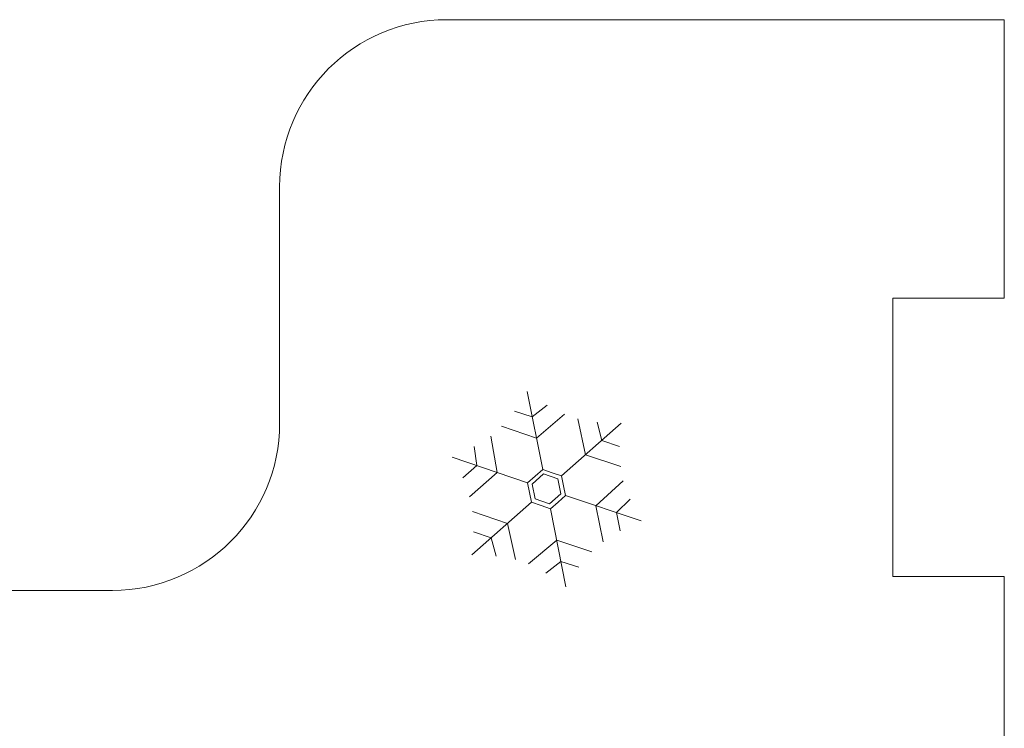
# Model space of a CAD drawing. Header units: millimetres. Extents: x -3260 to 608, y -1134 to 899.
# Tile 70 of 256: x -12 to 23, y -317 to -291. Entities that reach past the tile are written whole.
import ezdxf

# ---------------------------------------------------------------- set-up
doc = ezdxf.new("R2010")
doc.units = ezdxf.units.MM
doc.header["$MEASUREMENT"] = 0
doc.layers.add('Layer 1', color=7, linetype='Continuous')

msp = doc.modelspace()

# ---------------------------------------------------------------- linework, layer by layer
at = {"layer": 'Layer 1', "color": 1, "lineweight": 0}
msp.add_open_spline([(-36.6779, -357.3476), (-36.6779, -357.3476), (-26.6779, -357.3476), (-26.6779, -357.3476), (-26.6779, -357.3476), (-26.6779, -357.3476), (-26.6779, -361.3476), (-26.6779, -361.3476), (-26.6779, -361.3476), (-26.6779, -361.3476), (-16.6779, -361.3476), (-16.6779, -361.3476), (-16.6779, -361.3476), (-16.6779, -361.3476), (-16.6779, -357.3476), (-16.6779, -357.3476), (-16.6779, -357.3476), (-16.6779, -357.3476), (-6.6779, -357.3476), (-6.6779, -357.3476), (-6.6779, -357.3476), (-6.6779, -357.3476), (-6.6779, -361.3476), (-6.6779, -361.3476), (-6.6779, -361.3476), (-6.6779, -361.3476), (3.3221, -361.3476), (3.3221, -361.3476), (3.3221, -361.3476), (3.3221, -361.3476), (3.3221, -357.3476), (3.3221, -357.3476), (3.3221, -357.3476), (3.3221, -357.3476), (13.3221, -357.3476), (13.3221, -357.3476), (13.3221, -357.3476), (13.3221, -357.3476), (13.3221, -361.3476), (13.3221, -361.3476), (13.3221, -361.3476), (13.3221, -361.3476), (23.3221, -361.3476), (23.3221, -361.3476), (23.3221, -361.3476), (23.3221, -361.3476), (23.3221, -351.3476), (23.3221, -351.3476), (23.3221, -351.3476), (23.3221, -351.3476), (19.3221, -351.3476), (19.3221, -351.3476), (19.3221, -351.3476), (19.3221, -351.3476), (19.3221, -341.3476), (19.3221, -341.3476), (19.3221, -341.3476), (19.3221, -341.3476), (23.3221, -341.3476), (23.3221, -341.3476), (23.3221, -341.3476), (23.3221, -341.3476), (23.3221, -331.3476), (23.3221, -331.3476), (23.3221, -331.3476), (23.3221, -331.3476), (19.3221, -331.3476), (19.3221, -331.3476), (19.3221, -331.3476), (19.3221, -331.3476), (19.3221, -321.3476), (19.3221, -321.3476), (19.3221, -321.3476), (19.3221, -321.3476), (23.3221, -321.3476), (23.3221, -321.3476), (23.3221, -321.3476), (23.3221, -321.3476), (23.3221, -311.3476), (23.3221, -311.3476), (23.3221, -311.3476), (23.3221, -311.3476), (19.3221, -311.3476), (19.3221, -311.3476), (19.3221, -311.3476), (19.3221, -311.3476), (19.3221, -301.3476), (19.3221, -301.3476), (19.3221, -301.3476), (19.3221, -301.3476), (23.3221, -301.3476), (23.3221, -301.3476), (23.3221, -301.3476), (23.3221, -301.3476), (23.3221, -291.3476), (23.3221, -291.3476), (23.3221, -291.3476), (23.3221, -291.3476), (3.3221, -291.3476), (3.3221, -291.3476), (3.3221, -291.3476), (0.0084, -291.3476), (-2.6779, -294.0339), (-2.6779, -297.3476), (-2.6779, -297.3476), (-2.6779, -297.3476), (-2.6779, -305.8436), (-2.6779, -305.8436), (-2.6779, -305.8436), (-2.6779, -309.1573), (-5.3641, -311.8436), (-8.6779, -311.8436), (-8.6779, -311.8436), (-8.6779, -311.8436), (-14.6779, -311.8436), (-14.6779, -311.8436), (-14.6779, -311.8436), (-17.9916, -311.8436), (-20.6779, -309.1573), (-20.6779, -305.8436), (-20.6779, -305.8436), (-20.6779, -305.8436), (-20.6779, -297.3476), (-20.6779, -297.3476), (-20.6779, -297.3476), (-20.6779, -294.0339), (-23.3641, -291.3476), (-26.6779, -291.3476), (-26.6779, -291.3476), (-26.6779, -291.3476), (-46.6779, -291.3476), (-46.6779, -291.3476), (-46.6779, -291.3476), (-46.6779, -291.3476), (-46.6779, -301.3476), (-46.6779, -301.3476), (-46.6779, -301.3476), (-46.6779, -301.3476), (-42.6779, -301.3476), (-42.6779, -301.3476), (-42.6779, -301.3476), (-42.6779, -301.3476), (-42.6779, -311.3476), (-42.6779, -311.3476), (-42.6779, -311.3476), (-42.6779, -311.3476), (-46.6779, -311.3476), (-46.6779, -311.3476), (-46.6779, -311.3476), (-46.6779, -311.3476), (-46.6779, -321.3476), (-46.6779, -321.3476), (-46.6779, -321.3476), (-46.6779, -321.3476), (-42.6779, -321.3476), (-42.6779, -321.3476), (-42.6779, -321.3476), (-42.6779, -321.3476), (-42.6779, -331.3476), (-42.6779, -331.3476), (-42.6779, -331.3476), (-42.6779, -331.3476), (-46.6779, -331.3476), (-46.6779, -331.3476), (-46.6779, -331.3476), (-46.6779, -331.3476), (-46.6779, -341.3476), (-46.6779, -341.3476), (-46.6779, -341.3476), (-46.6779, -341.3476), (-42.6779, -341.3476), (-42.6779, -341.3476), (-42.6779, -341.3476), (-42.6779, -341.3476), (-42.6779, -351.3476), (-42.6779, -351.3476), (-42.6779, -351.3476), (-42.6779, -351.3476), (-46.6779, -351.3476), (-46.6779, -351.3476), (-46.6779, -351.3476), (-46.6779, -351.3476), (-46.6779, -361.3476), (-46.6779, -361.3476), (-46.6779, -361.3476), (-46.6779, -361.3476), (-36.6779, -361.3476), (-36.6779, -361.3476), (-36.6779, -361.3476), (-36.6779, -361.3476), (-36.6779, -357.3476), (-36.6779, -357.3476)], degree=3, knots=[0, 0, 0, 0, 0.0204082, 0.0204082, 0.0204082, 0.0204082, 0.0408163, 0.0408163, 0.0408163, 0.0408163, 0.0612245, 0.0612245, 0.0612245, 0.0612245, 0.0816327, 0.0816327, 0.0816327, 0.0816327, 0.1020408, 0.1020408, 0.1020408, 0.1020408, 0.122449, 0.122449, 0.122449, 0.122449, 0.1428571, 0.1428571, 0.1428571, 0.1428571, 0.1632653, 0.1632653, 0.1632653, 0.1632653, 0.1836735, 0.1836735, 0.1836735, 0.1836735, 0.2040816, 0.2040816, 0.2040816, 0.2040816, 0.2244898, 0.2244898, 0.2244898, 0.2244898, 0.244898, 0.244898, 0.244898, 0.244898, 0.2653061, 0.2653061, 0.2653061, 0.2653061, 0.2857143, 0.2857143, 0.2857143, 0.2857143, 0.3061224, 0.3061224, 0.3061224, 0.3061224, 0.3265306, 0.3265306, 0.3265306, 0.3265306, 0.3469388, 0.3469388, 0.3469388, 0.3469388, 0.3673469, 0.3673469, 0.3673469, 0.3673469, 0.3877551, 0.3877551, 0.3877551, 0.3877551, 0.4081633, 0.4081633, 0.4081633, 0.4081633, 0.4285714, 0.4285714, 0.4285714, 0.4285714, 0.4489796, 0.4489796, 0.4489796, 0.4489796, 0.4693878, 0.4693878, 0.4693878, 0.4693878, 0.4897959, 0.4897959, 0.4897959, 0.4897959, 0.5102041, 0.5102041, 0.5102041, 0.5102041, 0.5306122, 0.5306122, 0.5306122, 0.5306122, 0.5510204, 0.5510204, 0.5510204, 0.5510204, 0.5714286, 0.5714286, 0.5714286, 0.5714286, 0.5918367, 0.5918367, 0.5918367, 0.5918367, 0.6122449, 0.6122449, 0.6122449, 0.6122449, 0.6326531, 0.6326531, 0.6326531, 0.6326531, 0.6530612, 0.6530612, 0.6530612, 0.6530612, 0.6734694, 0.6734694, 0.6734694, 0.6734694, 0.6938776, 0.6938776, 0.6938776, 0.6938776, 0.7142857, 0.7142857, 0.7142857, 0.7142857, 0.7346939, 0.7346939, 0.7346939, 0.7346939, 0.755102, 0.755102, 0.755102, 0.755102, 0.7755102, 0.7755102, 0.7755102, 0.7755102, 0.7959184, 0.7959184, 0.7959184, 0.7959184, 0.8163265, 0.8163265, 0.8163265, 0.8163265, 0.8367347, 0.8367347, 0.8367347, 0.8367347, 0.8571429, 0.8571429, 0.8571429, 0.8571429, 0.877551, 0.877551, 0.877551, 0.877551, 0.8979592, 0.8979592, 0.8979592, 0.8979592, 0.9183673, 0.9183673, 0.9183673, 0.9183673, 0.9387755, 0.9387755, 0.9387755, 0.9387755, 0.9591837, 0.9591837, 0.9591837, 0.9591837, 1, 1, 1, 1], dxfattribs=at)
at = {"layer": 'Layer 1', "lineweight": 0}
for points in [[(6.7594, -307.5008), (6.7594, -307.5008), (6.2054, -304.6987), (6.2054, -304.6987)], [(7.44, -307.731), (7.44, -307.731), (9.5813, -305.8406), (9.5813, -305.8406)], [(6.2198, -307.9751), (6.2198, -307.9751), (3.516, -307.0538), (3.516, -307.0538)], [(6.3607, -308.6796), (6.3607, -308.6796), (4.2193, -310.57), (4.2193, -310.57)], [(7.5809, -308.4355), (7.5809, -308.4355), (10.2887, -309.3448), (10.2887, -309.3448)], [(7.0412, -308.9098), (7.0412, -308.9098), (7.5953, -311.7119), (7.5953, -311.7119)]]:
    msp.add_open_spline(points, degree=3, dxfattribs=at)
for points, knots in [([(6.9244, -305.1911), (6.9244, -305.1911), (6.386, -305.6119), (6.386, -305.6119), (6.386, -305.6119), (6.386, -305.6119), (5.7482, -305.4002), (5.7482, -305.4002)], [0, 0, 0, 0, 0.3333333, 0.3333333, 0.3333333, 0.3333333, 1, 1, 1, 1]), ([(7.5466, -305.5189), (7.5466, -305.5189), (6.5366, -306.3738), (6.5366, -306.3738), (6.5366, -306.3738), (6.5366, -306.3738), (5.2784, -305.948), (5.2784, -305.948)], [0, 0, 0, 0, 0.3333333, 0.3333333, 0.3333333, 0.3333333, 1, 1, 1, 1]), ([(8.0176, -305.6782), (8.0176, -305.6782), (8.3013, -306.9707), (8.3013, -306.9707), (8.3013, -306.9707), (8.3013, -306.9707), (9.5595, -307.3962), (9.5595, -307.3962)], [0, 0, 0, 0, 0.3333333, 0.3333333, 0.3333333, 0.3333333, 1, 1, 1, 1]), ([(8.711, -305.7955), (8.711, -305.7955), (8.8834, -306.4568), (8.8834, -306.4568), (8.8834, -306.4568), (8.8834, -306.4568), (9.5188, -306.6757), (9.5188, -306.6757)], [0, 0, 0, 0, 0.3333333, 0.3333333, 0.3333333, 0.3333333, 1, 1, 1, 1]), ([(4.897, -306.3024), (4.897, -306.3024), (5.1323, -307.6046), (5.1323, -307.6046), (5.1323, -307.6046), (5.1323, -307.6046), (4.1345, -308.4813), (4.1345, -308.4813)], [0, 0, 0, 0, 0.3333333, 0.3333333, 0.3333333, 0.3333333, 1, 1, 1, 1]), ([(4.302, -306.6774), (4.302, -306.6774), (4.3972, -307.3541), (4.3972, -307.3541), (4.3972, -307.3541), (4.3972, -307.3541), (3.895, -307.8006), (3.895, -307.8006)], [0, 0, 0, 0, 0.3333333, 0.3333333, 0.3333333, 0.3333333, 1, 1, 1, 1]), ([(7.44, -307.731), (7.44, -307.731), (7.5105, -308.0833), (7.5105, -308.0833), (7.5105, -308.0833), (7.5105, -308.0833), (7.5809, -308.4355), (7.5809, -308.4355), (7.5809, -308.4355), (7.5809, -308.4355), (7.3111, -308.6727), (7.3111, -308.6727), (7.3111, -308.6727), (7.3111, -308.6727), (7.0413, -308.9098), (7.0413, -308.9098), (7.0413, -308.9098), (7.0413, -308.9098), (6.701, -308.7947), (6.701, -308.7947), (6.701, -308.7947), (6.701, -308.7947), (6.3607, -308.6796), (6.3607, -308.6796), (6.3607, -308.6796), (6.3607, -308.6796), (6.2902, -308.3273), (6.2902, -308.3273), (6.2902, -308.3273), (6.2902, -308.3273), (6.2198, -307.9751), (6.2198, -307.9751), (6.2198, -307.9751), (6.2198, -307.9751), (6.4896, -307.738), (6.4896, -307.738), (6.4896, -307.738), (6.4896, -307.738), (6.7594, -307.5008), (6.7594, -307.5008), (6.7594, -307.5008), (6.7594, -307.5008), (7.0997, -307.6159), (7.0997, -307.6159), (7.0997, -307.6159), (7.0997, -307.6159), (7.44, -307.731), (7.44, -307.731)], [0, 0, 0, 0, 0.0769231, 0.0769231, 0.0769231, 0.0769231, 0.1538462, 0.1538462, 0.1538462, 0.1538462, 0.2307692, 0.2307692, 0.2307692, 0.2307692, 0.3076923, 0.3076923, 0.3076923, 0.3076923, 0.3846154, 0.3846154, 0.3846154, 0.3846154, 0.4615385, 0.4615385, 0.4615385, 0.4615385, 0.5384615, 0.5384615, 0.5384615, 0.5384615, 0.6153846, 0.6153846, 0.6153846, 0.6153846, 0.6923077, 0.6923077, 0.6923077, 0.6923077, 0.7692308, 0.7692308, 0.7692308, 0.7692308, 0.8461538, 0.8461538, 0.8461538, 0.8461538, 1, 1, 1, 1]), ([(7.4128, -308.3712), (7.4128, -308.3712), (7.3061, -307.837), (7.3061, -307.837), (7.3061, -307.837), (7.3061, -307.837), (6.7892, -307.6622), (6.7892, -307.6622), (6.7892, -307.6622), (6.7892, -307.6622), (6.3798, -308.0223), (6.3798, -308.0223), (6.3798, -308.0223), (6.3798, -308.0223), (6.4865, -308.5565), (6.4865, -308.5565), (6.4865, -308.5565), (6.4865, -308.5565), (7.0031, -308.7313), (7.0031, -308.7313), (7.0031, -308.7313), (7.0031, -308.7313), (7.4128, -308.3712), (7.4128, -308.3712)], [0, 0, 0, 0, 0.1428571, 0.1428571, 0.1428571, 0.1428571, 0.2857143, 0.2857143, 0.2857143, 0.2857143, 0.4285714, 0.4285714, 0.4285714, 0.4285714, 0.5714286, 0.5714286, 0.5714286, 0.5714286, 0.7142857, 0.7142857, 0.7142857, 0.7142857, 1, 1, 1, 1]), ([(9.6475, -307.9094), (9.6475, -307.9094), (8.67, -308.8012), (8.67, -308.8012), (8.67, -308.8012), (8.67, -308.8012), (8.9306, -310.1037), (8.9306, -310.1037)], [0, 0, 0, 0, 0.3333333, 0.3333333, 0.3333333, 0.3333333, 1, 1, 1, 1]), ([(9.8927, -308.5685), (9.8927, -308.5685), (9.4062, -309.0485), (9.4062, -309.0485), (9.4062, -309.0485), (9.4062, -309.0485), (9.5342, -309.7082), (9.5342, -309.7082)], [0, 0, 0, 0, 0.3333333, 0.3333333, 0.3333333, 0.3333333, 1, 1, 1, 1]), ([(5.7831, -310.7324), (5.7831, -310.7324), (5.4994, -309.4399), (5.4994, -309.4399), (5.4994, -309.4399), (5.4994, -309.4399), (4.2412, -309.0144), (4.2412, -309.0144)], [0, 0, 0, 0, 0.3333333, 0.3333333, 0.3333333, 0.3333333, 1, 1, 1, 1]), ([(5.0896, -310.6151), (5.0896, -310.6151), (4.9172, -309.9539), (4.9172, -309.9539), (4.9172, -309.9539), (4.9172, -309.9539), (4.2819, -309.7349), (4.2819, -309.7349)], [0, 0, 0, 0, 0.3333333, 0.3333333, 0.3333333, 0.3333333, 1, 1, 1, 1]), ([(6.2541, -310.8917), (6.2541, -310.8917), (7.2641, -310.0368), (7.2641, -310.0368), (7.2641, -310.0368), (7.2641, -310.0368), (8.5223, -310.4626), (8.5223, -310.4626)], [0, 0, 0, 0, 0.3333333, 0.3333333, 0.3333333, 0.3333333, 1, 1, 1, 1]), ([(6.8763, -311.2195), (6.8763, -311.2195), (7.4147, -310.7987), (7.4147, -310.7987), (7.4147, -310.7987), (7.4147, -310.7987), (8.0525, -311.0104), (8.0525, -311.0104)], [0, 0, 0, 0, 0.3333333, 0.3333333, 0.3333333, 0.3333333, 1, 1, 1, 1])]:
    msp.add_open_spline(points, degree=3, knots=knots, dxfattribs=at)

doc.saveas('drawing.dxf')
